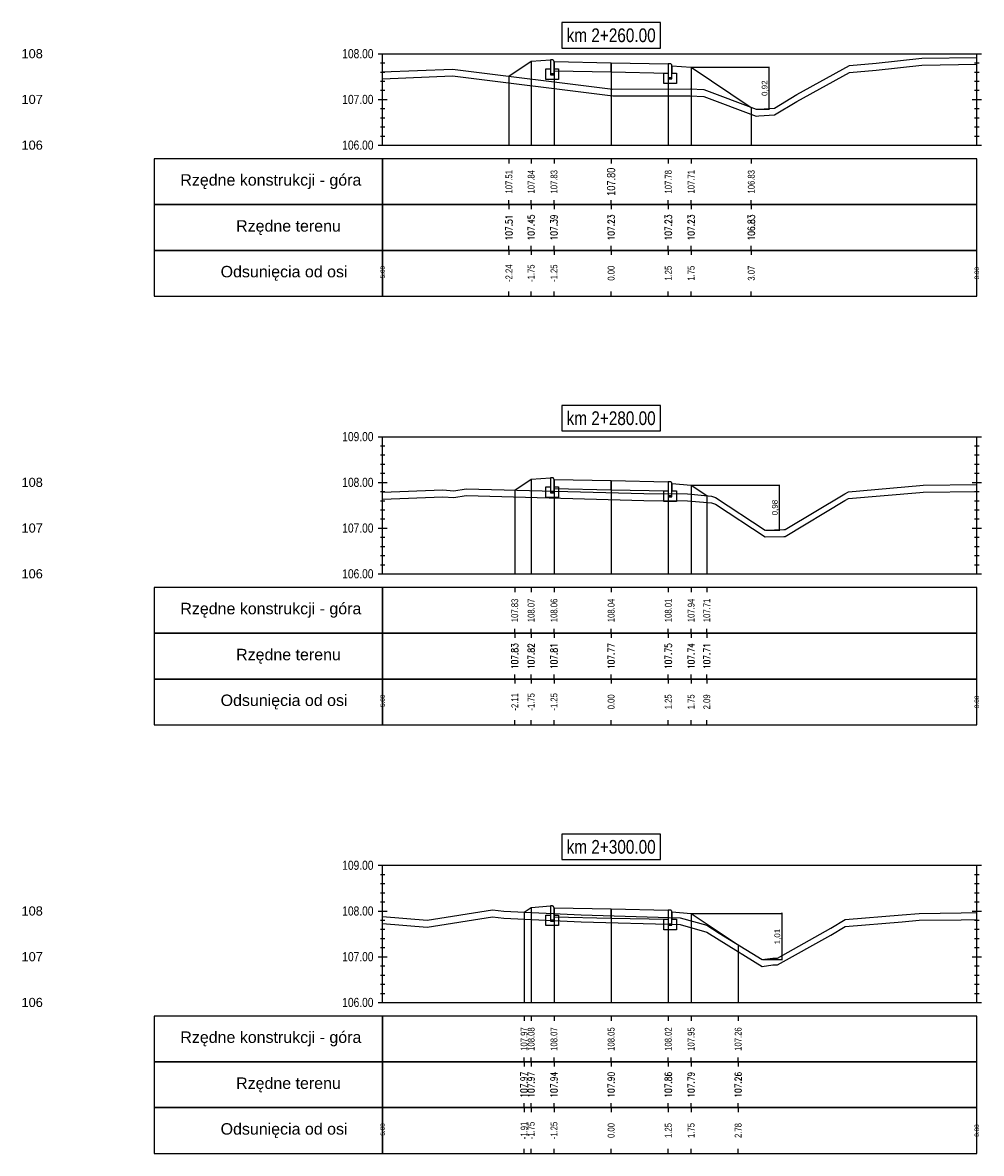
# Model space of a CAD drawing. Extents: x 7537626 to 7538805, y 5722894 to 5725486.
# Tile 19 of 90: x 7538093 to 7538114, y 5725385 to 5725410. Entities that reach past the tile are written whole.
import ezdxf

# ---------------------------------------------------------------- set-up
doc = ezdxf.new("R2010")
doc.units = 0
doc.header["$PDMODE"] = 35
doc.header["$PDSIZE"] = 0.3
for name, color, linetype in [('C-DROGI-PROFILE', 7, 'Continuous'), ('C-DROGI-PROFILE-ETYKIETY', 7, 'Continuous'), ('C-DROGI-PRZEKROJE-ETYKIETY', 7, 'Continuous'), ('C-POPRZECZKA-przekrój', 2, 'Continuous'), ('C-POPRZECZKA-widok', 1, 'Continuous')]:
    doc.layers.add(name, color=color, linetype=linetype)
for name, color, linetype, true_color in [('C-humus', 7, 'Continuous', 0x003df5), ('C-Teren', 7, 'Continuous', 0x005716), ('poprzeczki', 7, 'Continuous', 0x0000d6)]:
    doc.layers.add(name, color=color, linetype=linetype, true_color=true_color)
doc.styles.add('2mm08', font='arial.ttf', dxfattribs={"width": 0.8})
doc.styles.add('opis_50', font='arial.ttf', dxfattribs={"height": 0.125})
doc.styles.get("Standard").update_dxf_attribs({"font": 'arial.ttf'})
doc.dimstyles.new('OPIS_50', dxfattribs={"dimscale": 0.5, "dimtxt": 0.125, "dimasz": 0.25, "dimexe": 0.1, "dimexo": 0.15, "dimgap": 0.1, "dimtad": 1, "dimzin": 0, "dimtxsty": 'opis_50', "dimblk": 'ARCHTICK', "dimcen": 0.15, "dimdle": 0.1, "dimaunit": 2, "dimadec": 4, "dimazin": 0, "dimtfac": 1, "dimtmove": 0, "dimatfit": 3, "dimfxl": 1, "dimarcsym": 0})

# ---------------------------------------------------------------- blocks, each defined once
blk = doc.blocks.new('_ArchTick')
at = {"color": 0, "linetype": 'ByBlock', "const_width": 0.15}
blk.add_lwpolyline([(-0.5, -0.5), (0.5, 0.5)], dxfattribs=at)
blk = doc.blocks.new('*D112')
at = {"layer": 'Defpoints', "color": 0, "transparency": 16777216}
for p in [(7538107.601, 5725409.038), (7538109.024, 5725408.121), (7538109.304, 5725408.121)]:
    blk.add_point(p, dxfattribs=at)
at = {"layer": 'poprzeczki', "color": 0, "lineweight": -2, "transparency": 16777216}
for p, q in [((7538107.616, 5725409.038), (7538109.314, 5725409.038)), ((7538109.304, 5725409.048), (7538109.304, 5725408.111)), ((7538109.039, 5725408.121), (7538109.314, 5725408.121))]:
    blk.add_line(p, q, dxfattribs=at)
at = {"layer": 'poprzeczki', "color": 0, "lineweight": -2, "transparency": 16777216, "xscale": 0.025, "yscale": 0.025, "zscale": 0.025}
for p, rotation in [((7538109.304, 5725409.038), 90), ((7538109.304, 5725408.121), 270)]:
    blk.add_blockref('_ArchTick', p, dxfattribs=dict(at, rotation=rotation))
at = {"layer": 'poprzeczki', "color": 0, "transparency": 16777216, "insert": (7538109.219, 5725408.58), "char_height": 0.125, "attachment_point": 5, "rotation": 90, "style": 'opis_50'}
blk.add_mtext('0,92', dxfattribs=at)
blk = doc.blocks.new('*D113')
at = {"layer": 'Defpoints', "color": 0, "transparency": 16777216}
for p in [(7538107.601, 5725399.898), (7538109.221, 5725398.916), (7538109.528, 5725398.916)]:
    blk.add_point(p, dxfattribs=at)
at = {"layer": 'poprzeczki', "color": 0, "lineweight": -2, "transparency": 16777216}
for p, q in [((7538107.616, 5725399.898), (7538109.538, 5725399.898)), ((7538109.528, 5725399.908), (7538109.528, 5725398.906)), ((7538109.236, 5725398.916), (7538109.538, 5725398.916))]:
    blk.add_line(p, q, dxfattribs=at)
at = {"layer": 'poprzeczki', "color": 0, "lineweight": -2, "transparency": 16777216, "xscale": 0.025, "yscale": 0.025, "zscale": 0.025}
for p, rotation in [((7538109.528, 5725399.898), 90), ((7538109.528, 5725398.916), 270)]:
    blk.add_blockref('_ArchTick', p, dxfattribs=dict(at, rotation=rotation))
at = {"layer": 'poprzeczki', "color": 0, "transparency": 16777216, "insert": (7538109.443, 5725399.407), "char_height": 0.125, "attachment_point": 5, "rotation": 90, "style": 'opis_50'}
blk.add_mtext('0,98', dxfattribs=at)
blk = doc.blocks.new('*D114')
at = {"layer": 'Defpoints', "color": 0, "transparency": 16777216}
for p in [(7538107.601, 5725390.531), (7538109.157, 5725389.522), (7538109.582, 5725389.522)]:
    blk.add_point(p, dxfattribs=at)
at = {"layer": 'poprzeczki', "color": 0, "lineweight": -2, "transparency": 16777216}
for p, q in [((7538107.616, 5725390.531), (7538109.592, 5725390.531)), ((7538109.582, 5725390.541), (7538109.582, 5725389.512)), ((7538109.172, 5725389.522), (7538109.592, 5725389.522))]:
    blk.add_line(p, q, dxfattribs=at)
at = {"layer": 'poprzeczki', "color": 0, "lineweight": -2, "transparency": 16777216, "xscale": 0.025, "yscale": 0.025, "zscale": 0.025}
for p, rotation in [((7538109.582, 5725390.531), 90), ((7538109.582, 5725389.522), 270)]:
    blk.add_blockref('_ArchTick', p, dxfattribs=dict(at, rotation=rotation))
at = {"layer": 'poprzeczki', "color": 0, "transparency": 16777216, "insert": (7538109.497, 5725390.026), "char_height": 0.125, "attachment_point": 5, "rotation": 90, "style": 'opis_50'}
blk.add_mtext('1,01', dxfattribs=at)

msp = doc.modelspace()

# ---------------------------------------------------------------- linework, layer by layer
at = {"layer": 'C-DROGI-PROFILE', "color": 7, "linetype": 'Continuous', "lineweight": -3}
for p, q in [((7538103.614, 5725407.033), (7538103.614, 5725406.933)), ((7538104.101, 5725407.033), (7538104.101, 5725406.933)), ((7538104.601, 5725407.033), (7538104.601, 5725406.933)), ((7538105.851, 5725407.033), (7538105.851, 5725406.933)), ((7538107.101, 5725407.033), (7538107.101, 5725406.933)), ((7538107.601, 5725407.033), (7538107.601, 5725406.933)), ((7538108.917, 5725407.033), (7538108.917, 5725406.933)), ((7538103.614, 5725406.033), (7538103.614, 5725406.133)), ((7538103.614, 5725406.033), (7538103.614, 5725405.933)), ((7538104.101, 5725406.033), (7538104.101, 5725406.133)), ((7538104.101, 5725406.033), (7538104.101, 5725405.933)), ((7538104.601, 5725406.033), (7538104.601, 5725406.133)), ((7538104.601, 5725406.033), (7538104.601, 5725405.933)), ((7538105.851, 5725406.033), (7538105.851, 5725406.133)), ((7538105.851, 5725406.033), (7538105.851, 5725405.933)), ((7538107.101, 5725406.033), (7538107.101, 5725406.133)), ((7538107.101, 5725406.033), (7538107.101, 5725405.933)), ((7538107.601, 5725406.033), (7538107.601, 5725406.133)), ((7538107.601, 5725406.033), (7538107.601, 5725405.933)), ((7538108.917, 5725406.033), (7538108.917, 5725406.133)), ((7538108.917, 5725406.033), (7538108.917, 5725405.933)), ((7538103.614, 5725405.033), (7538103.614, 5725405.133)), ((7538103.614, 5725405.033), (7538103.614, 5725404.933)), ((7538104.101, 5725405.033), (7538104.101, 5725405.133)), ((7538104.101, 5725405.033), (7538104.101, 5725404.933)), ((7538104.601, 5725405.033), (7538104.601, 5725405.133)), ((7538104.601, 5725405.033), (7538104.601, 5725404.933)), ((7538105.851, 5725405.033), (7538105.851, 5725405.133)), ((7538105.851, 5725405.033), (7538105.851, 5725404.933)), ((7538107.101, 5725405.033), (7538107.101, 5725405.133)), ((7538107.101, 5725405.033), (7538107.101, 5725404.933)), ((7538107.601, 5725405.033), (7538107.601, 5725405.133)), ((7538107.601, 5725405.033), (7538107.601, 5725404.933)), ((7538108.917, 5725405.033), (7538108.917, 5725405.133)), ((7538108.917, 5725405.033), (7538108.917, 5725404.933)), ((7538103.614, 5725404.033), (7538103.614, 5725404.133)), ((7538104.101, 5725404.033), (7538104.101, 5725404.133)), ((7538104.601, 5725404.033), (7538104.601, 5725404.133)), ((7538105.851, 5725404.033), (7538105.851, 5725404.133)), ((7538107.101, 5725404.033), (7538107.101, 5725404.133)), ((7538107.601, 5725404.033), (7538107.601, 5725404.133)), ((7538108.917, 5725404.033), (7538108.917, 5725404.133)), ((7538103.742, 5725397.658), (7538103.742, 5725397.558)), ((7538104.101, 5725397.658), (7538104.101, 5725397.558)), ((7538104.601, 5725397.658), (7538104.601, 5725397.558)), ((7538105.851, 5725397.658), (7538105.851, 5725397.558)), ((7538107.101, 5725397.658), (7538107.101, 5725397.558)), ((7538107.601, 5725397.658), (7538107.601, 5725397.558)), ((7538107.944, 5725397.658), (7538107.944, 5725397.558)), ((7538103.742, 5725396.658), (7538103.742, 5725396.758)), ((7538103.742, 5725396.658), (7538103.742, 5725396.558)), ((7538104.101, 5725396.658), (7538104.101, 5725396.758)), ((7538104.101, 5725396.658), (7538104.101, 5725396.558)), ((7538104.601, 5725396.658), (7538104.601, 5725396.758)), ((7538104.601, 5725396.658), (7538104.601, 5725396.558)), ((7538105.851, 5725396.658), (7538105.851, 5725396.758)), ((7538105.851, 5725396.658), (7538105.851, 5725396.558)), ((7538107.101, 5725396.658), (7538107.101, 5725396.758)), ((7538107.101, 5725396.658), (7538107.101, 5725396.558)), ((7538107.601, 5725396.658), (7538107.601, 5725396.758)), ((7538107.601, 5725396.658), (7538107.601, 5725396.558)), ((7538107.944, 5725396.658), (7538107.944, 5725396.758)), ((7538107.944, 5725396.658), (7538107.944, 5725396.558)), ((7538103.742, 5725395.658), (7538103.742, 5725395.758)), ((7538103.742, 5725395.658), (7538103.742, 5725395.558)), ((7538104.101, 5725395.658), (7538104.101, 5725395.758)), ((7538104.101, 5725395.658), (7538104.101, 5725395.558)), ((7538104.601, 5725395.658), (7538104.601, 5725395.758)), ((7538104.601, 5725395.658), (7538104.601, 5725395.558)), ((7538105.851, 5725395.658), (7538105.851, 5725395.758)), ((7538105.851, 5725395.658), (7538105.851, 5725395.558)), ((7538107.101, 5725395.658), (7538107.101, 5725395.758)), ((7538107.101, 5725395.658), (7538107.101, 5725395.558)), ((7538107.601, 5725395.658), (7538107.601, 5725395.758)), ((7538107.601, 5725395.658), (7538107.601, 5725395.558)), ((7538107.944, 5725395.658), (7538107.944, 5725395.758)), ((7538107.944, 5725395.658), (7538107.944, 5725395.558)), ((7538103.742, 5725394.658), (7538103.742, 5725394.758)), ((7538104.101, 5725394.658), (7538104.101, 5725394.758)), ((7538104.601, 5725394.658), (7538104.601, 5725394.758)), ((7538105.851, 5725394.658), (7538105.851, 5725394.758)), ((7538107.101, 5725394.658), (7538107.101, 5725394.758)), ((7538107.601, 5725394.658), (7538107.601, 5725394.758)), ((7538107.944, 5725394.658), (7538107.944, 5725394.758)), ((7538103.946, 5725388.283), (7538103.946, 5725388.183)), ((7538104.101, 5725388.283), (7538104.101, 5725388.183)), ((7538104.601, 5725388.283), (7538104.601, 5725388.183)), ((7538105.851, 5725388.283), (7538105.851, 5725388.183)), ((7538107.101, 5725388.283), (7538107.101, 5725388.183)), ((7538107.601, 5725388.283), (7538107.601, 5725388.183)), ((7538108.63, 5725388.283), (7538108.63, 5725388.183)), ((7538103.946, 5725387.283), (7538103.946, 5725387.383)), ((7538103.946, 5725387.283), (7538103.946, 5725387.183)), ((7538104.101, 5725387.283), (7538104.101, 5725387.383)), ((7538104.101, 5725387.283), (7538104.101, 5725387.183)), ((7538104.601, 5725387.283), (7538104.601, 5725387.383)), ((7538104.601, 5725387.283), (7538104.601, 5725387.183)), ((7538105.851, 5725387.283), (7538105.851, 5725387.383)), ((7538105.851, 5725387.283), (7538105.851, 5725387.183)), ((7538107.101, 5725387.283), (7538107.101, 5725387.383)), ((7538107.101, 5725387.283), (7538107.101, 5725387.183)), ((7538107.601, 5725387.283), (7538107.601, 5725387.383)), ((7538107.601, 5725387.283), (7538107.601, 5725387.183)), ((7538108.63, 5725387.283), (7538108.63, 5725387.383)), ((7538108.63, 5725387.283), (7538108.63, 5725387.183)), ((7538103.946, 5725386.283), (7538103.946, 5725386.383)), ((7538103.946, 5725386.283), (7538103.946, 5725386.183)), ((7538104.101, 5725386.283), (7538104.101, 5725386.383)), ((7538104.101, 5725386.283), (7538104.101, 5725386.183)), ((7538104.601, 5725386.283), (7538104.601, 5725386.383)), ((7538104.601, 5725386.283), (7538104.601, 5725386.183)), ((7538105.851, 5725386.283), (7538105.851, 5725386.383)), ((7538105.851, 5725386.283), (7538105.851, 5725386.183)), ((7538107.101, 5725386.283), (7538107.101, 5725386.383)), ((7538107.101, 5725386.283), (7538107.101, 5725386.183)), ((7538107.601, 5725386.283), (7538107.601, 5725386.383)), ((7538107.601, 5725386.283), (7538107.601, 5725386.183)), ((7538108.63, 5725386.283), (7538108.63, 5725386.383)), ((7538108.63, 5725386.283), (7538108.63, 5725386.183)), ((7538103.946, 5725385.283), (7538103.946, 5725385.383)), ((7538104.101, 5725385.283), (7538104.101, 5725385.383)), ((7538104.601, 5725385.283), (7538104.601, 5725385.383)), ((7538105.851, 5725385.283), (7538105.851, 5725385.383)), ((7538107.101, 5725385.283), (7538107.101, 5725385.383)), ((7538107.601, 5725385.283), (7538107.601, 5725385.383)), ((7538108.63, 5725385.283), (7538108.63, 5725385.383))]:
    msp.add_line(p, q, dxfattribs=at)
at = {"layer": 'C-DROGI-PROFILE', "color": 1, "linetype": 'Continuous', "lineweight": -3}
for points in [[(7538100.851, 5725406.033), (7538100.851, 5725407.033), (7538095.851, 5725407.033), (7538095.851, 5725406.033)], [(7538100.851, 5725406.033), (7538113.851, 5725406.033), (7538113.851, 5725407.033), (7538100.851, 5725407.033)], [(7538100.851, 5725405.033), (7538100.851, 5725406.033), (7538095.851, 5725406.033), (7538095.851, 5725405.033)], [(7538100.851, 5725405.033), (7538113.851, 5725405.033), (7538113.851, 5725406.033), (7538100.851, 5725406.033)], [(7538100.851, 5725404.033), (7538100.851, 5725405.033), (7538095.851, 5725405.033), (7538095.851, 5725404.033)], [(7538100.851, 5725404.033), (7538113.851, 5725404.033), (7538113.851, 5725405.033), (7538100.851, 5725405.033)], [(7538100.851, 5725396.658), (7538100.851, 5725397.658), (7538095.851, 5725397.658), (7538095.851, 5725396.658)], [(7538100.851, 5725396.658), (7538113.851, 5725396.658), (7538113.851, 5725397.658), (7538100.851, 5725397.658)], [(7538100.851, 5725395.658), (7538100.851, 5725396.658), (7538095.851, 5725396.658), (7538095.851, 5725395.658)], [(7538100.851, 5725395.658), (7538113.851, 5725395.658), (7538113.851, 5725396.658), (7538100.851, 5725396.658)], [(7538100.851, 5725394.658), (7538100.851, 5725395.658), (7538095.851, 5725395.658), (7538095.851, 5725394.658)], [(7538100.851, 5725394.658), (7538113.851, 5725394.658), (7538113.851, 5725395.658), (7538100.851, 5725395.658)], [(7538100.851, 5725387.283), (7538100.851, 5725388.283), (7538095.851, 5725388.283), (7538095.851, 5725387.283)], [(7538100.851, 5725387.283), (7538113.851, 5725387.283), (7538113.851, 5725388.283), (7538100.851, 5725388.283)], [(7538100.851, 5725386.283), (7538100.851, 5725387.283), (7538095.851, 5725387.283), (7538095.851, 5725386.283)], [(7538100.851, 5725386.283), (7538113.851, 5725386.283), (7538113.851, 5725387.283), (7538100.851, 5725387.283)], [(7538100.851, 5725385.283), (7538100.851, 5725386.283), (7538095.851, 5725386.283), (7538095.851, 5725385.283)], [(7538100.851, 5725385.283), (7538113.851, 5725385.283), (7538113.851, 5725386.283), (7538100.851, 5725386.283)]]:
    msp.add_3dface(points, dxfattribs=at)
at = {"layer": 'C-DROGI-PRZEKROJE-ETYKIETY', "color": 1, "linetype": 'Continuous', "lineweight": -3}
for p, q in [((7538104.101, 5725409.168), (7538104.101, 5725407.333)), ((7538104.601, 5725409.162), (7538104.601, 5725407.333)), ((7538105.851, 5725409.137), (7538105.851, 5725407.333)), ((7538107.101, 5725409.112), (7538107.101, 5725407.333)), ((7538107.601, 5725409.038), (7538107.601, 5725407.333)), ((7538103.614, 5725408.844), (7538103.614, 5725407.333)), ((7538108.917, 5725408.161), (7538108.917, 5725407.333)), ((7538104.101, 5725400.028), (7538104.101, 5725397.958)), ((7538104.601, 5725400.021), (7538104.601, 5725397.958)), ((7538105.851, 5725399.996), (7538105.851, 5725397.958)), ((7538107.101, 5725399.971), (7538107.101, 5725397.958)), ((7538107.601, 5725399.898), (7538107.601, 5725397.958)), ((7538103.742, 5725399.789), (7538103.742, 5725397.958)), ((7538107.944, 5725399.669), (7538107.944, 5725397.958)), ((7538103.946, 5725390.557), (7538103.946, 5725388.583)), ((7538104.101, 5725390.661), (7538104.101, 5725388.583)), ((7538104.601, 5725390.654), (7538104.601, 5725388.583)), ((7538105.851, 5725390.629), (7538105.851, 5725388.583)), ((7538107.101, 5725390.604), (7538107.101, 5725388.583)), ((7538107.601, 5725390.531), (7538107.601, 5725388.583)), ((7538108.63, 5725389.845), (7538108.63, 5725388.583))]:
    msp.add_line(p, q, dxfattribs=at)
at = {"layer": 'C-humus'}
for p, q in [((7538111.065, 5725408.925), (7538111.651, 5725408.975)), ((7538111.651, 5725408.975), (7538112.648, 5725409.084)), ((7538112.648, 5725409.084), (7538113.851, 5725409.102)), ((7538100.851, 5725408.786), (7538102.38, 5725408.848)), ((7538102.38, 5725408.848), (7538105.887, 5725408.41)), ((7538109.913, 5725408.291), (7538111.065, 5725408.925)), ((7538105.887, 5725408.41), (7538107.582, 5725408.413)), ((7538107.582, 5725408.413), (7538107.88, 5725408.401)), ((7538107.88, 5725408.401), (7538109.024, 5725407.971)), ((7538109.421, 5725407.996), (7538109.913, 5725408.291)), ((7538109.078, 5725407.973), (7538109.421, 5725407.996)), ((7538109.024, 5725407.971), (7538109.078, 5725407.973)), ((7538100.851, 5725399.591), (7538102.168, 5725399.645)), ((7538102.168, 5725399.645), (7538102.406, 5725399.625)), ((7538102.406, 5725399.625), (7538102.68, 5725399.668)), ((7538102.68, 5725399.668), (7538106.569, 5725399.562)), ((7538110.966, 5725399.561), (7538111.044, 5725399.604)), ((7538111.044, 5725399.604), (7538112.603, 5725399.737)), ((7538112.603, 5725399.737), (7538112.675, 5725399.745)), ((7538112.675, 5725399.745), (7538113.851, 5725399.762)), ((7538106.569, 5725399.562), (7538107.518, 5725399.558)), ((7538107.518, 5725399.558), (7538108.048, 5725399.51)), ((7538108.048, 5725399.51), (7538108.13, 5725399.479)), ((7538108.13, 5725399.479), (7538109.221, 5725398.766)), ((7538109.656, 5725398.777), (7538110.966, 5725399.561)), ((7538109.221, 5725398.766), (7538109.628, 5725398.775)), ((7538109.628, 5725398.775), (7538109.656, 5725398.777)), ((7538101.824, 5725390.233), (7538103.258, 5725390.459)), ((7538103.258, 5725390.459), (7538103.504, 5725390.428)), ((7538103.504, 5725390.428), (7538105.195, 5725390.349)), ((7538100.851, 5725390.314), (7538101.824, 5725390.233)), ((7538105.195, 5725390.349), (7538107.357, 5725390.287)), ((7538107.357, 5725390.287), (7538107.945, 5725390.124)), ((7538110.655, 5725390.057), (7538110.973, 5725390.248)), ((7538110.973, 5725390.248), (7538112.214, 5725390.348)), ((7538112.214, 5725390.348), (7538112.587, 5725390.38)), ((7538112.587, 5725390.38), (7538113.507, 5725390.394)), ((7538113.507, 5725390.394), (7538113.851, 5725390.399)), ((7538107.945, 5725390.124), (7538108.212, 5725389.95)), ((7538108.212, 5725389.95), (7538109.157, 5725389.372)), ((7538109.492, 5725389.405), (7538110.655, 5725390.057)), ((7538109.157, 5725389.372), (7538109.389, 5725389.403)), ((7538109.389, 5725389.403), (7538109.492, 5725389.405))]:
    msp.add_line(p, q, dxfattribs=at)
at = {"layer": 'C-POPRZECZKA-przekrój', "color": 2, "linetype": 'Continuous', "lineweight": -3}
for p, q in [((7538103.614, 5725408.844), (7538104.101, 5725409.168)), ((7538104.101, 5725409.168), (7538104.521, 5725409.202)), ((7538104.421, 5725408.772), (7538104.421, 5725409.002)), ((7538104.421, 5725409.002), (7538104.521, 5725409.002)), ((7538104.561, 5725409.202), (7538104.521, 5725409.202)), ((7538104.521, 5725409.202), (7538104.521, 5725408.872)), ((7538104.521, 5725409.002), (7538104.521, 5725408.902)), ((7538104.566, 5725409.202), (7538104.561, 5725409.202)), ((7538104.575, 5725409.2), (7538104.566, 5725409.202)), ((7538104.583, 5725409.195), (7538104.575, 5725409.2)), ((7538104.589, 5725409.19), (7538104.583, 5725409.195)), ((7538104.593, 5725409.185), (7538104.589, 5725409.19)), ((7538104.598, 5725409.178), (7538104.593, 5725409.185)), ((7538104.6, 5725409.169), (7538104.598, 5725409.178)), ((7538104.601, 5725409.162), (7538104.6, 5725409.169)), ((7538104.601, 5725409.162), (7538105.851, 5725409.137)), ((7538104.601, 5725409.162), (7538104.602, 5725408.962)), ((7538104.601, 5725408.872), (7538104.601, 5725409.162)), ((7538104.601, 5725409.162), (7538104.601, 5725409.002)), ((7538104.601, 5725409.002), (7538104.701, 5725409.002)), ((7538104.701, 5725409.002), (7538104.701, 5725408.772)), ((7538105.851, 5725408.937), (7538105.851, 5725409.137)), ((7538105.851, 5725409.137), (7538107.101, 5725409.112)), ((7538107.101, 5725409.112), (7538107.1, 5725408.912)), ((7538107.141, 5725409.112), (7538107.101, 5725409.112)), ((7538107.101, 5725409.112), (7538107.101, 5725408.782)), ((7538107.146, 5725409.112), (7538107.141, 5725409.112)), ((7538107.155, 5725409.11), (7538107.146, 5725409.112)), ((7538107.163, 5725409.105), (7538107.155, 5725409.11)), ((7538107.169, 5725409.1), (7538107.163, 5725409.105)), ((7538107.173, 5725409.095), (7538107.169, 5725409.1)), ((7538107.178, 5725409.088), (7538107.173, 5725409.095)), ((7538107.18, 5725409.079), (7538107.178, 5725409.088)), ((7538107.181, 5725409.072), (7538107.18, 5725409.079)), ((7538107.181, 5725408.782), (7538107.181, 5725409.072)), ((7538107.181, 5725409.072), (7538107.181, 5725408.912)), ((7538107.181, 5725409.072), (7538107.601, 5725409.038)), ((7538107.601, 5725409.038), (7538108.917, 5725408.161)), ((7538104.701, 5725408.772), (7538104.421, 5725408.772)), ((7538104.521, 5725408.902), (7538104.601, 5725408.902)), ((7538104.521, 5725408.872), (7538104.601, 5725408.872)), ((7538104.602, 5725408.962), (7538105.851, 5725408.937)), ((7538105.851, 5725408.937), (7538107.1, 5725408.912)), ((7538107.001, 5725408.682), (7538107.001, 5725408.912)), ((7538107.001, 5725408.912), (7538107.101, 5725408.912)), ((7538107.101, 5725408.912), (7538107.101, 5725408.812)), ((7538107.101, 5725408.812), (7538107.181, 5725408.812)), ((7538107.101, 5725408.782), (7538107.181, 5725408.782)), ((7538107.181, 5725408.912), (7538107.281, 5725408.912)), ((7538107.281, 5725408.912), (7538107.281, 5725408.682)), ((7538107.281, 5725408.682), (7538107.001, 5725408.682)), ((7538103.742, 5725399.789), (7538104.101, 5725400.028)), ((7538104.101, 5725400.028), (7538104.521, 5725400.061)), ((7538104.421, 5725399.631), (7538104.421, 5725399.861)), ((7538104.421, 5725399.861), (7538104.521, 5725399.861)), ((7538104.561, 5725400.061), (7538104.521, 5725400.061)), ((7538104.521, 5725400.061), (7538104.521, 5725399.731)), ((7538104.521, 5725399.861), (7538104.521, 5725399.761)), ((7538104.566, 5725400.061), (7538104.561, 5725400.061)), ((7538104.575, 5725400.059), (7538104.566, 5725400.061)), ((7538104.583, 5725400.055), (7538104.575, 5725400.059)), ((7538104.589, 5725400.05), (7538104.583, 5725400.055)), ((7538104.593, 5725400.044), (7538104.589, 5725400.05)), ((7538104.598, 5725400.037), (7538104.593, 5725400.044)), ((7538104.6, 5725400.029), (7538104.598, 5725400.037)), ((7538104.601, 5725400.021), (7538104.6, 5725400.029)), ((7538104.601, 5725400.021), (7538105.851, 5725399.996)), ((7538104.601, 5725400.021), (7538104.602, 5725399.821)), ((7538104.601, 5725399.731), (7538104.601, 5725400.021)), ((7538104.601, 5725400.021), (7538104.601, 5725399.861)), ((7538104.601, 5725399.861), (7538104.701, 5725399.861)), ((7538104.602, 5725399.821), (7538105.851, 5725399.796)), ((7538104.701, 5725399.861), (7538104.701, 5725399.631)), ((7538105.851, 5725399.796), (7538105.851, 5725399.996)), ((7538105.851, 5725399.996), (7538107.101, 5725399.971)), ((7538107.101, 5725399.971), (7538107.1, 5725399.771)), ((7538107.141, 5725399.971), (7538107.101, 5725399.971)), ((7538107.101, 5725399.971), (7538107.101, 5725399.641)), ((7538107.146, 5725399.971), (7538107.141, 5725399.971)), ((7538107.155, 5725399.969), (7538107.146, 5725399.971)), ((7538107.163, 5725399.965), (7538107.155, 5725399.969)), ((7538107.169, 5725399.96), (7538107.163, 5725399.965)), ((7538107.173, 5725399.954), (7538107.169, 5725399.96)), ((7538107.178, 5725399.947), (7538107.173, 5725399.954)), ((7538107.18, 5725399.939), (7538107.178, 5725399.947)), ((7538107.181, 5725399.931), (7538107.18, 5725399.939)), ((7538107.181, 5725399.641), (7538107.181, 5725399.931)), ((7538107.181, 5725399.931), (7538107.181, 5725399.771)), ((7538107.181, 5725399.931), (7538107.601, 5725399.898)), ((7538107.601, 5725399.898), (7538107.944, 5725399.669)), ((7538104.701, 5725399.631), (7538104.421, 5725399.631)), ((7538104.521, 5725399.761), (7538104.601, 5725399.761)), ((7538104.521, 5725399.731), (7538104.601, 5725399.731)), ((7538105.851, 5725399.796), (7538107.1, 5725399.771)), ((7538107.001, 5725399.541), (7538107.001, 5725399.771)), ((7538107.001, 5725399.771), (7538107.101, 5725399.771)), ((7538107.101, 5725399.771), (7538107.101, 5725399.671)), ((7538107.101, 5725399.671), (7538107.181, 5725399.671)), ((7538107.101, 5725399.641), (7538107.181, 5725399.641)), ((7538107.181, 5725399.771), (7538107.281, 5725399.771)), ((7538107.281, 5725399.771), (7538107.281, 5725399.541)), ((7538107.281, 5725399.541), (7538107.001, 5725399.541)), ((7538104.101, 5725390.661), (7538104.521, 5725390.694)), ((7538104.561, 5725390.694), (7538104.521, 5725390.694)), ((7538104.521, 5725390.694), (7538104.521, 5725390.364)), ((7538104.566, 5725390.694), (7538104.561, 5725390.694)), ((7538104.575, 5725390.692), (7538104.566, 5725390.694)), ((7538104.583, 5725390.688), (7538104.575, 5725390.692)), ((7538104.589, 5725390.683), (7538104.583, 5725390.688)), ((7538104.593, 5725390.677), (7538104.589, 5725390.683)), ((7538104.598, 5725390.67), (7538104.593, 5725390.677)), ((7538104.6, 5725390.662), (7538104.598, 5725390.67)), ((7538103.946, 5725390.557), (7538104.101, 5725390.661)), ((7538104.421, 5725390.264), (7538104.421, 5725390.494)), ((7538104.421, 5725390.494), (7538104.521, 5725390.494)), ((7538104.521, 5725390.494), (7538104.521, 5725390.394)), ((7538104.601, 5725390.654), (7538104.6, 5725390.662)), ((7538104.601, 5725390.654), (7538105.851, 5725390.629)), ((7538104.601, 5725390.654), (7538104.602, 5725390.454)), ((7538104.601, 5725390.364), (7538104.601, 5725390.654)), ((7538104.601, 5725390.654), (7538104.601, 5725390.494)), ((7538104.601, 5725390.494), (7538104.701, 5725390.494)), ((7538104.602, 5725390.454), (7538105.851, 5725390.429)), ((7538104.701, 5725390.494), (7538104.701, 5725390.264)), ((7538105.851, 5725390.429), (7538105.851, 5725390.629)), ((7538105.851, 5725390.629), (7538107.101, 5725390.604)), ((7538105.851, 5725390.429), (7538107.1, 5725390.404)), ((7538107.101, 5725390.604), (7538107.1, 5725390.404)), ((7538107.141, 5725390.604), (7538107.101, 5725390.604)), ((7538107.101, 5725390.604), (7538107.101, 5725390.274)), ((7538107.146, 5725390.604), (7538107.141, 5725390.604)), ((7538107.155, 5725390.602), (7538107.146, 5725390.604)), ((7538107.163, 5725390.598), (7538107.155, 5725390.602)), ((7538107.169, 5725390.593), (7538107.163, 5725390.598)), ((7538107.173, 5725390.587), (7538107.169, 5725390.593)), ((7538107.178, 5725390.58), (7538107.173, 5725390.587)), ((7538107.18, 5725390.572), (7538107.178, 5725390.58)), ((7538107.181, 5725390.564), (7538107.18, 5725390.572)), ((7538107.181, 5725390.274), (7538107.181, 5725390.564)), ((7538107.181, 5725390.564), (7538107.181, 5725390.404)), ((7538107.181, 5725390.564), (7538107.601, 5725390.531)), ((7538107.601, 5725390.531), (7538108.63, 5725389.845)), ((7538104.701, 5725390.264), (7538104.421, 5725390.264)), ((7538104.521, 5725390.394), (7538104.601, 5725390.394)), ((7538104.521, 5725390.364), (7538104.601, 5725390.364)), ((7538107.001, 5725390.174), (7538107.001, 5725390.404)), ((7538107.001, 5725390.404), (7538107.101, 5725390.404)), ((7538107.101, 5725390.404), (7538107.101, 5725390.304)), ((7538107.101, 5725390.304), (7538107.181, 5725390.304)), ((7538107.101, 5725390.274), (7538107.181, 5725390.274)), ((7538107.181, 5725390.404), (7538107.281, 5725390.404)), ((7538107.281, 5725390.404), (7538107.281, 5725390.174)), ((7538107.281, 5725390.174), (7538107.001, 5725390.174))]:
    msp.add_line(p, q, dxfattribs=at)
at = {"layer": 'C-POPRZECZKA-widok', "color": 1, "linetype": 'Continuous', "lineweight": -3}
for p, q in [((7538100.751, 5725409.333), (7538113.951, 5725409.333)), ((7538100.851, 5725407.333), (7538100.851, 5725409.333)), ((7538113.851, 5725407.333), (7538113.851, 5725409.333)), ((7538100.801, 5725409.133), (7538100.901, 5725409.133)), ((7538113.801, 5725409.133), (7538113.901, 5725409.133)), ((7538100.801, 5725408.933), (7538100.901, 5725408.933)), ((7538100.801, 5725408.733), (7538100.901, 5725408.733)), ((7538113.801, 5725408.933), (7538113.901, 5725408.933)), ((7538113.801, 5725408.733), (7538113.901, 5725408.733)), ((7538100.801, 5725408.533), (7538100.901, 5725408.533)), ((7538113.801, 5725408.533), (7538113.901, 5725408.533)), ((7538100.751, 5725408.333), (7538100.951, 5725408.333)), ((7538100.801, 5725408.333), (7538100.901, 5725408.333)), ((7538113.751, 5725408.333), (7538113.951, 5725408.333)), ((7538113.801, 5725408.333), (7538113.901, 5725408.333)), ((7538100.801, 5725408.133), (7538100.901, 5725408.133)), ((7538113.801, 5725408.133), (7538113.901, 5725408.133)), ((7538100.801, 5725407.933), (7538100.901, 5725407.933)), ((7538113.801, 5725407.933), (7538113.901, 5725407.933)), ((7538100.801, 5725407.733), (7538100.901, 5725407.733)), ((7538100.801, 5725407.533), (7538100.901, 5725407.533)), ((7538113.801, 5725407.733), (7538113.901, 5725407.733)), ((7538113.801, 5725407.533), (7538113.901, 5725407.533)), ((7538100.751, 5725407.333), (7538113.951, 5725407.333)), ((7538100.751, 5725400.958), (7538113.951, 5725400.958)), ((7538100.851, 5725397.958), (7538100.851, 5725400.958)), ((7538113.851, 5725397.958), (7538113.851, 5725400.958)), ((7538100.801, 5725400.758), (7538100.901, 5725400.758)), ((7538113.801, 5725400.758), (7538113.901, 5725400.758)), ((7538100.801, 5725400.558), (7538100.901, 5725400.558)), ((7538100.801, 5725400.358), (7538100.901, 5725400.358)), ((7538113.801, 5725400.558), (7538113.901, 5725400.558)), ((7538113.801, 5725400.358), (7538113.901, 5725400.358)), ((7538100.801, 5725400.158), (7538100.901, 5725400.158)), ((7538113.801, 5725400.158), (7538113.901, 5725400.158)), ((7538100.751, 5725399.958), (7538100.951, 5725399.958)), ((7538100.801, 5725399.958), (7538100.901, 5725399.958)), ((7538113.751, 5725399.958), (7538113.951, 5725399.958)), ((7538113.801, 5725399.958), (7538113.901, 5725399.958)), ((7538100.801, 5725399.758), (7538100.901, 5725399.758)), ((7538113.801, 5725399.758), (7538113.901, 5725399.758)), ((7538100.801, 5725399.558), (7538100.901, 5725399.558)), ((7538100.801, 5725399.358), (7538100.901, 5725399.358)), ((7538113.801, 5725399.558), (7538113.901, 5725399.558)), ((7538113.801, 5725399.358), (7538113.901, 5725399.358)), ((7538100.801, 5725399.158), (7538100.901, 5725399.158)), ((7538113.801, 5725399.158), (7538113.901, 5725399.158)), ((7538100.751, 5725398.958), (7538100.951, 5725398.958)), ((7538100.801, 5725398.958), (7538100.901, 5725398.958)), ((7538113.751, 5725398.958), (7538113.951, 5725398.958)), ((7538113.801, 5725398.958), (7538113.901, 5725398.958)), ((7538100.801, 5725398.758), (7538100.901, 5725398.758)), ((7538113.801, 5725398.758), (7538113.901, 5725398.758)), ((7538100.801, 5725398.558), (7538100.901, 5725398.558)), ((7538100.801, 5725398.358), (7538100.901, 5725398.358)), ((7538113.801, 5725398.558), (7538113.901, 5725398.558)), ((7538113.801, 5725398.358), (7538113.901, 5725398.358)), ((7538100.801, 5725398.158), (7538100.901, 5725398.158)), ((7538113.801, 5725398.158), (7538113.901, 5725398.158)), ((7538100.751, 5725397.958), (7538113.951, 5725397.958)), ((7538100.751, 5725391.583), (7538113.951, 5725391.583)), ((7538100.851, 5725388.583), (7538100.851, 5725391.583)), ((7538113.851, 5725388.583), (7538113.851, 5725391.583)), ((7538100.801, 5725391.383), (7538100.901, 5725391.383)), ((7538100.801, 5725391.183), (7538100.901, 5725391.183)), ((7538113.801, 5725391.383), (7538113.901, 5725391.383)), ((7538113.801, 5725391.183), (7538113.901, 5725391.183)), ((7538100.801, 5725390.983), (7538100.901, 5725390.983)), ((7538113.801, 5725390.983), (7538113.901, 5725390.983)), ((7538100.801, 5725390.783), (7538100.901, 5725390.783)), ((7538113.801, 5725390.783), (7538113.901, 5725390.783)), ((7538100.751, 5725390.583), (7538100.951, 5725390.583)), ((7538100.801, 5725390.583), (7538100.901, 5725390.583)), ((7538113.751, 5725390.583), (7538113.951, 5725390.583)), ((7538113.801, 5725390.583), (7538113.901, 5725390.583)), ((7538100.801, 5725390.383), (7538100.901, 5725390.383)), ((7538100.801, 5725390.183), (7538100.901, 5725390.183)), ((7538113.801, 5725390.383), (7538113.901, 5725390.383)), ((7538113.801, 5725390.183), (7538113.901, 5725390.183)), ((7538100.801, 5725389.983), (7538100.901, 5725389.983)), ((7538113.801, 5725389.983), (7538113.901, 5725389.983)), ((7538100.801, 5725389.783), (7538100.901, 5725389.783)), ((7538113.801, 5725389.783), (7538113.901, 5725389.783)), ((7538100.751, 5725389.583), (7538100.951, 5725389.583)), ((7538100.801, 5725389.583), (7538100.901, 5725389.583)), ((7538113.751, 5725389.583), (7538113.951, 5725389.583)), ((7538113.801, 5725389.583), (7538113.901, 5725389.583)), ((7538100.801, 5725389.383), (7538100.901, 5725389.383)), ((7538113.801, 5725389.383), (7538113.901, 5725389.383)), ((7538100.801, 5725389.183), (7538100.901, 5725389.183)), ((7538100.801, 5725388.983), (7538100.901, 5725388.983)), ((7538113.801, 5725389.183), (7538113.901, 5725389.183)), ((7538113.801, 5725388.983), (7538113.901, 5725388.983)), ((7538100.801, 5725388.783), (7538100.901, 5725388.783)), ((7538113.801, 5725388.783), (7538113.901, 5725388.783)), ((7538100.751, 5725388.583), (7538113.951, 5725388.583))]:
    msp.add_line(p, q, dxfattribs=at)
at = {"layer": 'C-POPRZECZKA-widok', "color": 3, "linetype": 'Continuous', "lineweight": -3}
for points in [[(7538104.771, 5725409.458), (7538106.93, 5725409.458), (7538106.93, 5725410.014), (7538104.771, 5725410.014)], [(7538104.771, 5725401.083), (7538106.93, 5725401.083), (7538106.93, 5725401.639), (7538104.771, 5725401.639)], [(7538104.771, 5725391.708), (7538106.93, 5725391.708), (7538106.93, 5725392.264), (7538104.771, 5725392.264)]]:
    msp.add_3dface(points, dxfattribs=at)
at = {"layer": 'C-Teren'}
for p, q in [((7538111.651, 5725409.125), (7538112.648, 5725409.234)), ((7538112.648, 5725409.234), (7538113.851, 5725409.252)), ((7538100.851, 5725408.936), (7538102.38, 5725408.998)), ((7538102.38, 5725408.998), (7538105.887, 5725408.56)), ((7538109.913, 5725408.441), (7538111.065, 5725409.075)), ((7538111.065, 5725409.075), (7538111.651, 5725409.125)), ((7538105.887, 5725408.56), (7538107.582, 5725408.563)), ((7538107.582, 5725408.563), (7538107.88, 5725408.551)), ((7538107.88, 5725408.551), (7538109.024, 5725408.121)), ((7538109.421, 5725408.146), (7538109.913, 5725408.441)), ((7538109.024, 5725408.121), (7538109.078, 5725408.123)), ((7538109.078, 5725408.123), (7538109.421, 5725408.146)), ((7538111.044, 5725399.754), (7538112.603, 5725399.887)), ((7538112.603, 5725399.887), (7538112.675, 5725399.895)), ((7538112.675, 5725399.895), (7538113.851, 5725399.912)), ((7538100.851, 5725399.741), (7538102.168, 5725399.795)), ((7538102.168, 5725399.795), (7538102.406, 5725399.775)), ((7538102.406, 5725399.775), (7538102.68, 5725399.818)), ((7538102.68, 5725399.818), (7538106.569, 5725399.712)), ((7538106.569, 5725399.712), (7538107.518, 5725399.708)), ((7538107.518, 5725399.708), (7538108.048, 5725399.66)), ((7538108.048, 5725399.66), (7538108.13, 5725399.629)), ((7538108.13, 5725399.629), (7538109.221, 5725398.916)), ((7538109.656, 5725398.927), (7538110.966, 5725399.711)), ((7538110.966, 5725399.711), (7538111.044, 5725399.754)), ((7538109.221, 5725398.916), (7538109.628, 5725398.925)), ((7538109.628, 5725398.925), (7538109.656, 5725398.927)), ((7538100.851, 5725390.464), (7538101.824, 5725390.383)), ((7538101.824, 5725390.383), (7538103.258, 5725390.609)), ((7538103.258, 5725390.609), (7538103.504, 5725390.578)), ((7538103.504, 5725390.578), (7538105.195, 5725390.499)), ((7538105.195, 5725390.499), (7538107.357, 5725390.437)), ((7538107.357, 5725390.437), (7538107.945, 5725390.274)), ((7538110.973, 5725390.398), (7538112.214, 5725390.498)), ((7538112.214, 5725390.498), (7538112.587, 5725390.53)), ((7538112.587, 5725390.53), (7538113.507, 5725390.544)), ((7538113.507, 5725390.544), (7538113.851, 5725390.549)), ((7538107.945, 5725390.274), (7538108.212, 5725390.1)), ((7538109.492, 5725389.555), (7538110.655, 5725390.207)), ((7538110.655, 5725390.207), (7538110.973, 5725390.398)), ((7538108.212, 5725390.1), (7538109.157, 5725389.522)), ((7538109.157, 5725389.522), (7538109.389, 5725389.553)), ((7538109.389, 5725389.553), (7538109.492, 5725389.555))]:
    msp.add_line(p, q, dxfattribs=at)

# ---------------------------------------------------------------- texts
at = {"layer": 'C-DROGI-PROFILE', "color": 2}
for s, p in [('Rzędne konstrukcji - góra', (7538096.426, 5725406.449)), ('Rzędne terenu', (7538097.646, 5725405.443)), ('Odsunięcia od osi', (7538097.307, 5725404.443)), ('Rzędne konstrukcji - góra', (7538096.426, 5725397.074)), ('Rzędne terenu', (7538097.646, 5725396.068)), ('Odsunięcia od osi', (7538097.307, 5725395.068)), ('Rzędne konstrukcji - góra', (7538096.426, 5725387.699)), ('Rzędne terenu', (7538097.646, 5725386.693)), ('Odsunięcia od osi', (7538097.307, 5725385.693))]:
    msp.add_text(s, height=0.25, dxfattribs=at).set_placement(p)
at = {"layer": 'C-DROGI-PROFILE-ETYKIETY', "color": 1, "linetype": 'Continuous', "lineweight": -3, "attachment_point": 5, "rotation": 90, "style": '2mm08'}
for s, insert, char_height in [('107.51', (7538103.614, 5725406.533), 0.15), ('107.84', (7538104.101, 5725406.533), 0.15), ('107.83', (7538104.601, 5725406.533), 0.15), ('107.80', (7538105.851, 5725406.533), 0.18), ('107.78', (7538107.101, 5725406.533), 0.15), ('107.71', (7538107.601, 5725406.533), 0.15), ('106.83', (7538108.917, 5725406.533), 0.15), ('{\\Fsimplex.shx|c238;107.51}', (7538103.614, 5725405.533), 0.15), ('{\\Fsimplex.shx|c238;107.45}', (7538104.101, 5725405.533), 0.15), ('{\\Fsimplex.shx|c238;107.39}', (7538104.601, 5725405.533), 0.15), ('{\\Fsimplex.shx|c238;107.23}', (7538105.851, 5725405.533), 0.15), ('{\\Fsimplex.shx|c238;107.23}', (7538107.101, 5725405.533), 0.15), ('{\\Fsimplex.shx|c238;107.23}', (7538107.601, 5725405.533), 0.15), ('{\\Fsimplex.shx|c238;106.83}', (7538108.917, 5725405.533), 0.15), ('-2.24', (7538103.614, 5725404.533), 0.15), ('-1.75', (7538104.101, 5725404.533), 0.15), ('-1.25', (7538104.601, 5725404.533), 0.15), ('0.00', (7538105.851, 5725404.533), 0.15), ('1.25', (7538107.101, 5725404.533), 0.15), ('1.75', (7538107.601, 5725404.533), 0.15), ('3.07', (7538108.917, 5725404.533), 0.15), ('107.83', (7538103.742, 5725397.158), 0.15), ('108.07', (7538104.101, 5725397.158), 0.15), ('108.06', (7538104.601, 5725397.158), 0.15), ('108.04', (7538105.851, 5725397.158), 0.15), ('108.01', (7538107.101, 5725397.158), 0.15), ('107.94', (7538107.601, 5725397.158), 0.15), ('107.71', (7538107.944, 5725397.158), 0.15), ('{\\Fsimplex.shx|c238;107.83}', (7538103.742, 5725396.158), 0.15), ('{\\Fsimplex.shx|c238;107.82}', (7538104.101, 5725396.158), 0.15), ('{\\Fsimplex.shx|c238;107.81}', (7538104.601, 5725396.158), 0.15), ('{\\Fsimplex.shx|c238;107.77}', (7538105.851, 5725396.158), 0.15), ('{\\Fsimplex.shx|c238;107.75}', (7538107.101, 5725396.158), 0.15), ('{\\Fsimplex.shx|c238;107.74}', (7538107.601, 5725396.158), 0.15), ('{\\Fsimplex.shx|c238;107.71}', (7538107.944, 5725396.158), 0.15), ('-2.11', (7538103.742, 5725395.158), 0.15), ('-1.75', (7538104.101, 5725395.158), 0.15), ('-1.25', (7538104.601, 5725395.158), 0.15), ('0.00', (7538105.851, 5725395.158), 0.15), ('1.25', (7538107.101, 5725395.158), 0.15), ('1.75', (7538107.601, 5725395.158), 0.15), ('2.09', (7538107.944, 5725395.158), 0.15), ('107.97', (7538103.946, 5725387.783), 0.15), ('108.08', (7538104.101, 5725387.783), 0.15), ('108.07', (7538104.601, 5725387.783), 0.15), ('108.05', (7538105.851, 5725387.783), 0.15), ('108.02', (7538107.101, 5725387.783), 0.15), ('107.95', (7538107.601, 5725387.783), 0.15), ('107.26', (7538108.63, 5725387.783), 0.15), ('{\\Fsimplex.shx|c238;107.97}', (7538103.946, 5725386.783), 0.15), ('{\\Fsimplex.shx|c238;107.97}', (7538104.101, 5725386.783), 0.15), ('{\\Fsimplex.shx|c238;107.94}', (7538104.601, 5725386.783), 0.15), ('{\\Fsimplex.shx|c238;107.90}', (7538105.851, 5725386.783), 0.15), ('{\\Fsimplex.shx|c238;107.86}', (7538107.101, 5725386.783), 0.15), ('{\\Fsimplex.shx|c238;107.79}', (7538107.601, 5725386.783), 0.15), ('{\\Fsimplex.shx|c238;107.26}', (7538108.63, 5725386.783), 0.15), ('-1.91', (7538103.946, 5725385.783), 0.15), ('-1.75', (7538104.101, 5725385.783), 0.15), ('-1.25', (7538104.601, 5725385.783), 0.15), ('0.00', (7538105.851, 5725385.783), 0.15), ('1.25', (7538107.101, 5725385.783), 0.15), ('1.75', (7538107.601, 5725385.783), 0.15), ('2.78', (7538108.63, 5725385.783), 0.15)]:
    msp.add_mtext(s, dxfattribs=dict(at, insert=insert, char_height=char_height))
at = {"layer": 'C-DROGI-PROFILE-ETYKIETY', "color": 7, "linetype": 'Continuous', "lineweight": -3, "char_height": 0.1, "attachment_point": 5, "rotation": 90, "style": '2mm08'}
for s, insert in [('-5.00', (7538100.851, 5725404.533)), ('8.00', (7538113.851, 5725404.533)), ('-5.00', (7538100.851, 5725395.158)), ('8.00', (7538113.851, 5725395.158)), ('-5.00', (7538100.851, 5725385.783)), ('8.00', (7538113.851, 5725385.783))]:
    msp.add_mtext(s, dxfattribs=dict(at, insert=insert))
at = {"layer": 'C-POPRZECZKA-widok', "color": 3, "linetype": 'Continuous', "lineweight": -3, "char_height": 0.3, "attachment_point": 8, "style": '2mm08'}
for s, insert in [('km 2+260.00', (7538105.851, 5725409.583)), ('km 2+280.00', (7538105.851, 5725401.208)), ('km 2+300.00', (7538105.851, 5725391.833))]:
    msp.add_mtext(s, dxfattribs=dict(at, insert=insert))
at = {"layer": 'C-POPRZECZKA-widok', "color": 1, "linetype": 'Continuous', "lineweight": -3, "char_height": 0.2, "attachment_point": 4}
for s, insert in [('108', (7538092.951, 5725409.333)), ('107', (7538092.951, 5725408.333)), ('106', (7538092.951, 5725407.333)), ('108', (7538092.951, 5725399.958)), ('107', (7538092.951, 5725398.958)), ('106', (7538092.951, 5725397.958)), ('108', (7538092.951, 5725390.583)), ('107', (7538092.951, 5725389.583)), ('106', (7538092.951, 5725388.583))]:
    msp.add_mtext(s, dxfattribs=dict(at, insert=insert))
at = {"layer": 'C-POPRZECZKA-widok', "color": 1, "linetype": 'Continuous', "lineweight": -3, "char_height": 0.2, "attachment_point": 6, "style": '2mm08'}
for s, insert in [('108.00', (7538100.651, 5725409.333)), ('107.00', (7538100.651, 5725408.333)), ('106.00', (7538100.651, 5725407.333)), ('109.00', (7538100.651, 5725400.958)), ('108.00', (7538100.651, 5725399.958)), ('107.00', (7538100.651, 5725398.958)), ('106.00', (7538100.651, 5725397.958)), ('109.00', (7538100.651, 5725391.583)), ('108.00', (7538100.651, 5725390.583)), ('107.00', (7538100.651, 5725389.583)), ('106.00', (7538100.651, 5725388.583))]:
    msp.add_mtext(s, dxfattribs=dict(at, insert=insert))

# ---------------------------------------------------------------- dimensions: what is measured, and where the dimension line sits
at = {"layer": 'poprzeczki'}
for base, p1, p2, picture, middle in [((7538109.304, 5725408.121), (7538107.601, 5725409.038), (7538109.024, 5725408.121), '*D112', (7538109.219, 5725408.58)), ((7538109.528, 5725398.916), (7538107.601, 5725399.898), (7538109.221, 5725398.916), '*D113', (7538109.443, 5725399.407)), ((7538109.582, 5725389.522), (7538107.601, 5725390.531), (7538109.157, 5725389.522), '*D114', (7538109.497, 5725390.026))]:
    dim = msp.add_linear_dim(base=base, p1=p1, p2=p2, angle=90, dimstyle='OPIS_50', override={"dimscale": 0.1}, dxfattribs=at)
    dim.commit()
    dim.dimension.update_dxf_attribs({"geometry": picture, "text_midpoint": middle})

doc.saveas('drawing.dxf')
